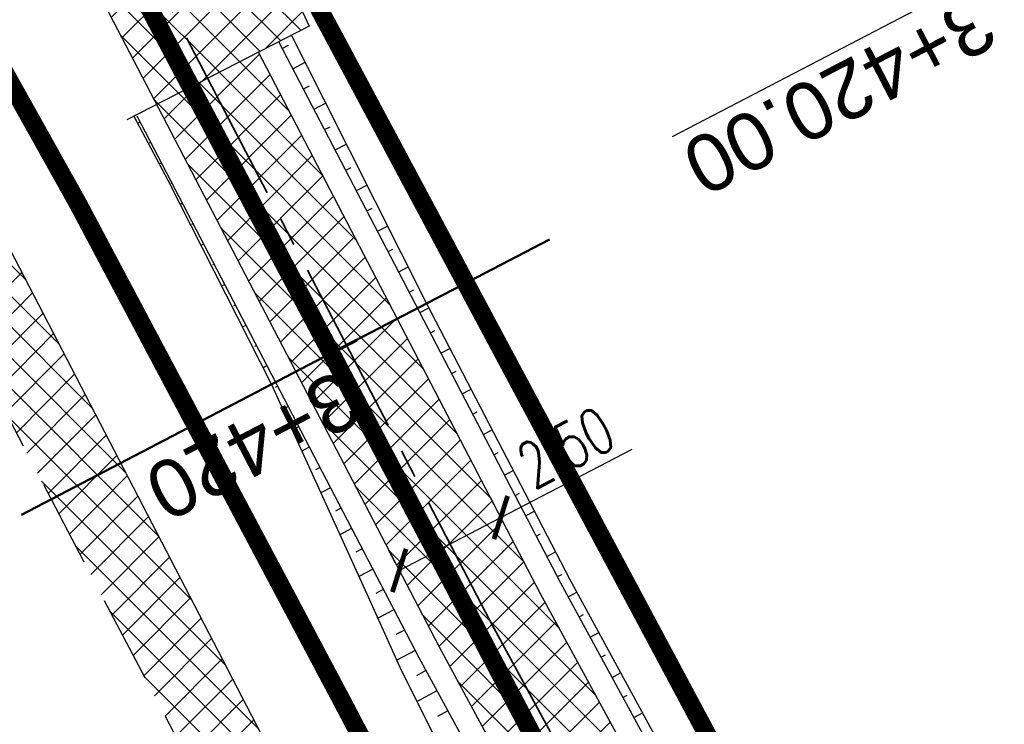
# Model space of a CAD drawing. Header units: metres. Extents: x 7529682 to 7533711, y 5721195 to 5727842.
# Tile 78 of 232: x 7531303 to 7531324, y 5724770 to 5724785. Entities that reach past the tile are written whole.
import ezdxf

# ---------------------------------------------------------------- set-up
doc = ezdxf.new("R2010")
doc.units = ezdxf.units.M
doc.header["$PDMODE"] = 1
doc.header["$PDSIZE"] = 0.3
for name, pattern in [('817-dzialki-09-05-04$0$HIDDEN', [0.375, 0.25, -0.125]), ('ACAD_ISO05W100', [33, 24, -3, 0, -3, 0, -3]), ('CENTER2', [28.575000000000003, 19.05, -3.175, 3.175, -3.175]), ('HIDDEN', [9.524999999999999, 6.35, -3.175])]:
    doc.linetypes.add(name, pattern=pattern)
for name, color, linetype in [('C-DROGI-SYTUACJA', 7, 'Continuous'), ('C-DROGI-SYTUACJA-ETYKIETY', 7, 'Continuous'), ('D-hatch-pobocza', 131, 'Continuous'), ('D-hatch-zjazdy-BA', 244, 'Continuous'), ('D-pobocza', 60, 'Continuous'), ('D-rowy', 160, 'Continuous'), ('D-skarpa', 2, 'Continuous'), ('D-skarpa-kreskowanie', 2, 'Continuous'), ('D-wymiary', 1, 'Continuous')]:
    doc.layers.add(name, color=color, linetype=linetype)
for name, color, linetype, lineweight, true_color in [('D-hatch-ciag-pieszo-rowerowy', 7, 'Continuous', 13, 0xff9f80), ('D-LR-etap-III', 7, '817-dzialki-09-05-04$0$HIDDEN', 50, 0x00008f), ('D-przekroje-pop', 7, 'Continuous', 50, 0x000099)]:
    doc.layers.add(name, color=color, linetype=linetype, lineweight=lineweight, true_color=true_color)
for name, color, linetype, lineweight in [('D-krawędzie', 3, 'Continuous', 30), ('D-obrzeża', 2, 'Continuous', 30), ('D-pas-drogowy', 7, 'ACAD_ISO05W100', 50), ('D-zjazdy', 202, 'Continuous', 30)]:
    doc.layers.add(name, color=color, linetype=linetype, lineweight=lineweight)
doc.layers.add('poprzeczki', color=7, linetype='Continuous', true_color=0x0000c7)
doc.styles.add('DIMTEXT', font='simplex.shx', dxfattribs={"width": 0.7})
doc.styles.get("Standard").update_dxf_attribs({"font": 'arial.ttf'})
doc.dimstyles.new('500', dxfattribs={"dimtxt": 1, "dimasz": 0.6999999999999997, "dimexe": 0.2, "dimexo": 0.5, "dimgap": 0.2, "dimtad": 1, "dimrnd": 0.005, "dimzin": 0, "dimdsep": 46, "dimtxsty": 'DIMTEXT', "dimblk": 'ARCHTICK', "dimcen": 0, "dimclrd": 256, "dimclre": 256, "dimclrt": 2, "dimadec": 5, "dimazin": 0, "dimtfac": 1, "dimtofl": 0, "dimtmove": 0, "dimatfit": 3, "dimfxl": 1, "dimtolj": 1, "dimtzin": 0, "dimlwd": -1, "dimlwe": -1, "dimarcsym": 0})
pattern_1 = [(45, (0.8853450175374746, 0.4649341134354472), (-0.3367596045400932, 0.3367596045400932), []), (135, (0.8853450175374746, 0.4649341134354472), (-0.3367596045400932, -0.3367596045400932), [])]

# ---------------------------------------------------------------- blocks, each defined once
blk = doc.blocks.new('_ArchTick')
at = {"color": 0, "linetype": 'ByBlock', "const_width": 0.15}
blk.add_lwpolyline([(-0.5, -0.5), (0.5, 0.5)], dxfattribs=at)
blk = doc.blocks.new('*D96')
at = {"layer": 'D-wymiary', "linetype": 'ByBlock', "transparency": 16777216}
for p, q in [((7531313.399107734, 5724774.279235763), (7531316.266559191, 5724775.773279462)), ((7531313.168070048, 5724774.722656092), (7531313.30669266, 5724774.456603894)), ((7531311.182006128, 5724773.124047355), (7531313.399107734, 5724774.279235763)), ((7531310.950968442, 5724773.567467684), (7531311.089591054, 5724773.301415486))]:
    blk.add_line(p, q, dxfattribs=at)
at = {"layer": 'Defpoints', "color": 0, "linetype": 'ByBlock', "transparency": 16777216}
for p in [(7531313.399107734, 5724774.279235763), (7531313.399107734, 5724774.279235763), (7531311.182006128, 5724773.124047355)]:
    blk.add_point(p, dxfattribs=at)
at = {"layer": 'D-wymiary', "linetype": 'ByBlock', "transparency": 16777216, "xscale": 0.6999999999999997, "yscale": 0.6999999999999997, "zscale": 0.6999999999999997}
for p, rotation in [((7531313.399107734, 5724774.279235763), 27.52110869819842), ((7531311.182006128, 5724773.124047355), 207.5211086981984)]:
    blk.add_blockref('_ArchTick', p, dxfattribs=dict(at, rotation=rotation))
at = {"layer": 'D-wymiary', "color": 2, "linetype": 'ByBlock', "transparency": 16777216, "insert": (7531314.819774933, 5724775.808772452), "char_height": 1, "attachment_point": 5, "rotation": 27.521108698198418, "style": 'DIMTEXT'}
blk.add_mtext('\\A1;2.50', dxfattribs=at)
blk = doc.blocks.new('AeccTickLine')
at = {"color": 0, "linetype": 'ByBlock', "lineweight": -2}
blk.add_line((0, 1), (-3.673819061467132e-16, -1), dxfattribs=at)

msp = doc.modelspace()

# ---------------------------------------------------------------- hatches: boundary and pattern name
at = {"layer": 'D-hatch-ciag-pieszo-rowerowy'}
h = msp.add_hatch(dxfattribs=at)
h.set_pattern_fill('ANSI37', color=256, scale=0.15, style=0)
h.set_pattern_definition(pattern_1)
h.paths.add_polyline_path([(7531367.377036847, 5724666.22135762), (7531369.43540033, 5724667.677868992), (7531364.840925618, 5724676.397640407), (7531345.224062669, 5724715.750217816), (7531314.267532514, 5724772.612506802), (7531308.110039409, 5724784.431605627), (7531305.884994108, 5724783.291926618), (7531312.052212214, 5724771.453899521), (7531343.011382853, 5724714.585280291), (7531362.628782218, 5724675.232985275)])
at = {"layer": 'D-hatch-pobocza'}
h = msp.add_hatch(dxfattribs=at)
h.set_pattern_fill('ANSI37', color=256, scale=0.15, style=0)
h.set_pattern_definition([(45, (0, 0), (-0.3367596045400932, 0.3367596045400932), []), (135, (0, 0), (-0.3367596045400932, -0.3367596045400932), [])])
h.paths.add_polyline_path([(7531327.019999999, 5724733.24), (7531314.57, 5724757.21), (7531302.376963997, 5724780.71917558), (7531302.440936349, 5724776.853417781), (7531306.739858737, 5724768.664832), (7531335.094443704, 5724714.652299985), (7531357.3191504, 5724672.438740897), (7531360.382455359, 5724666.624949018), (7531361.969999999, 5724665.57), (7531363.099643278, 5724665.411740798), (7531353.58, 5724682.67), (7531345.94, 5724697.46), (7531339.269999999, 5724710)])
at = {"layer": 'D-hatch-zjazdy-BA'}
h = msp.add_hatch(dxfattribs=at)
h.set_pattern_fill('ANSI37', color=256, scale=0.15, style=0)
h.set_pattern_definition(pattern_1)
h.paths.add_polyline_path([(7531305.884352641, 5724783.291598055), (7531309.21761864, 5724784.998913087), (7531307.992141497, 5724787.634545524), (7531303.703463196, 5724787.477282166)])

# ---------------------------------------------------------------- linework, layer by layer
at = {"layer": 'C-DROGI-SYTUACJA', "color": 10, "linetype": 'CENTER2', "lineweight": 35, "ltscale": 0.2}
msp.add_lwpolyline([(7531154.313313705, 5725078.4002911, -0.06893621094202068), (7531156.868938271, 5725074.829562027), (7531166.993104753, 5725055.549823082, -0.06873154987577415), (7531168.47910387, 5725051.431584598), (7531169.100428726, 5725048.502816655, 0.0687825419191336), (7531171.889509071, 5725040.775727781), (7531203.620916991, 5724980.378493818), (7531234.800499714, 5724921.534907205), (7531259.930515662, 5724874.055069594), (7531293.333031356, 5724810.085976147), (7531313.159872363, 5724772.033203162), (7531341.528881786, 5724719.923105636, -0.009023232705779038), (7531346.533284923, 5724710.322073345), (7531363.734853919, 5724675.815312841), (7531380.064961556, 5724644.822693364), (7531398.584264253, 5724609.362510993), (7531424.896642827, 5724559.228182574), (7531446.141834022, 5724518.960513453), (7531474.815809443, 5724464.451899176), (7531498.201389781, 5724419.897359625)], format="xyb", dxfattribs=at)
at = {"layer": 'D-krawędzie', "linetype": 'HIDDEN', "ltscale": 0.3, "flags": 128}
msp.add_lwpolyline([(7530572.009999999, 5726166.06), (7530620.380949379, 5726072.761487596), (7530641.555222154, 5726032.007915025), (7530660.960861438, 5725995.070069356), (7530689.128213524, 5725941.540167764), (7530707.335918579, 5725907.031820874), (7530725.255781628, 5725873.092686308), (7530743.969545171, 5725837.653904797), (7530770.526708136, 5725787.119408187), (7530787.864146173, 5725754.266918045), (7530809.897571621, 5725712.541613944), (7530824.739035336, 5725684.389287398), (7530840.856259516, 5725653.693092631), (7530860.675070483, 5725616.154465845), (7530865.283000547, 5725607.394015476), (7530878.050274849, 5725583.079962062), (7530918.171722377, 5725507.178125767), (7530950.162943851, 5725446.305402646), (7530993.419108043, 5725364.264712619), (7531022.766433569, 5725308.719304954), (7531053.80955549, 5725249.872416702), (7531081.165622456, 5725197.874670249), (7531103.902359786, 5725154.540603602), (7531128.123220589, 5725108.448161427), (7531149.3, 5725068.249999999), (7531167.380094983, 5725033.766927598), (7531197.164745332, 5724976.987689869), (7531228.151004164, 5724918.034426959), (7531253.152837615, 5724870.491119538), (7531286.7961686, 5724806.653565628), (7531306.739858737, 5724768.664832), (7531335.094443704, 5724714.652299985), (7531357.3191504, 5724672.438740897), (7531373.644908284, 5724641.454376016), (7531392.161870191, 5724605.998675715), (7531418.480331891, 5724555.852756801), (7531439.726902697, 5724515.582472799), (7531468.399107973, 5724461.077223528), (7531491.782023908, 5724416.527754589), (7531531.990296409, 5724339.832565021), (7531557.226635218, 5724291.658956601), (7531569.851546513, 5724267.577443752), (7531591.375556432, 5724226.547822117), (7531610.003879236, 5724191.103071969), (7531616.882991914, 5724177.998849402), (7531629.984986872, 5724153.025496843), (7531641.006768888, 5724132.021778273), (7531664.906257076, 5724087.616922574), (7531677.64401952, 5724064.785715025), (7531683.112433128, 5724054.988140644), (7531686.752875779, 5724048.180044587), (7531695.447538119, 5724031.696667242), (7531703.748818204, 5724015.917210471), (7531709.214143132, 5724005.513965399), (7531719.388607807, 5723986.14687362), (7531726.295217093, 5723973.000144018), (7531732.740794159, 5723960.735633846), (7531735.13, 5723956.19)], dxfattribs=at)
at = {"layer": 'D-LR-etap-III', "ltscale": 10, "flags": 128}
msp.add_lwpolyline([(7531750.474471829, 5723895.103125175, 0.4, 0.4, 0), (7531750.505, 5723895.13, 0.4, 0.4, 0), (7531682.71, 5724022.92, 0.4, 0.4, 0), (7531619.177023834, 5724147.203692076, 0.4, 0.4, 0), (7531592.308960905, 5724198.48863389, 0.4, 0.4, 0), (7531553.263875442, 5724272.918564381, 0.4, 0.4, 0), (7531504.019999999, 5724366.79, 0.4, 0.4, 0), (7531482.09, 5724407.62, 0.4, 0.4, 0), (7531412.350402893, 5724541.182759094, 0.4, 0.4, 0), (7531388.463669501, 5724586.929768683, 0.4, 0.4, 0), (7531345.12, 5724669.94, 0.4, 0.4, 0), (7531127.66, 5725081.67, 0.4, 0.4, 0), (7531059.253139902, 5725211.040795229, 0.4, 0.4, 0), (7531008.007244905, 5725307.953830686, 0.4, 0.4, 0), (7530964.181635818, 5725390.835555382, 0.4, 0.4, 0), (7530914.557354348, 5725484.683561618, 0.4, 0.4, 0), (7530865.243241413, 5725577.493975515, 0.4, 0.4, 0), (7530840.085257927, 5725624.058651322, 0.4, 0.4, 0), (7530802.559525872, 5725694.924584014, 0.4, 0.4, 0), (7530755.54, 5725787.51, 0.4, 0.4, 0), (7530708.717810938, 5725876.303221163, 0.4, 0.4, 0), (7530695.12, 5725902.09, 0.4, 0.4, 0), (7530642.91397006, 5726001.07839487, 0.4, 0.4, 0), (7530634.934723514, 5726016.146615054, 0.4, 0.4, 0), (7530610.820000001, 5726061.929999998, 0.4, 0.4, 0), (7530610.820000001, 5726061.929999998, 0.4, 0.4, 0), (7530607.21, 5726063.51, 0.4, 0.4, 0), (7530597.42, 5726080.68, 0.4, 0.4, 0), (7530591.16, 5726088.44, 0.4, 0.4, 0), (7530581.28, 5726107.21, 0.4, 0.4, 0), (7530571.29, 5726130.56, 0.4, 0.4, 0), (7530549.554994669, 5726171.527317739, 0.4, 0.4, 0), (7530531.014309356, 5726206.473807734, 0.4, 0.4, 0), (7530516.461208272, 5726236.016618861, 0.4, 0.4, 0), (7530500.798929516, 5726266.141265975, 0.4, 0.4, 0), (7530491.349999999, 5726283.94, 0.4, 0.4, 0), (7530482.4, 5726303.41, 0.4, 0.4, 0), (7530482.4, 5726303.41, 0.4, 0.4, 0), (7530450.41, 5726357.28, 0.4, 0.4, 0), (7530397.759396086, 5726458.499907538, 0.4, 0.4, 0), (7530334.707815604, 5726583.664702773, 0.4, 0.4, 0), (7530303.939274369, 5726645.167943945, 0.4, 0.4, 0), (7530300.509779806, 5726651.777515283, 0.4, 0.4, 0), (7530289.213532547, 5726671.966724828, 0.4, 0.4, 0), (7530281.54, 5726685.57, 0.4, 0.4, 0), (7530261.37085633, 5726724.163374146, 0.4, 0.4, 0), (7530254.03, 5726738.21, 0.4, 0.4, 0), (7530197.219999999, 5726845.06, 0.4, 0.4, 0), (7530194.71, 5726849.15, 0.4, 0.4, 0), (7530195.92, 5726850.75, 0.4, 0.4, 0), (7530170.546669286, 5726892.961489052, 0.4, 0.4, 0), (7530143.174718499, 5726945.065838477, 0.4, 0.4, 0), (7530105.059999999, 5727018.32, 0.4, 0.4, 0), (7530100.059999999, 5727027.16, 0.4, 0.4, 0), (7530062.318670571, 5727099.625398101, 0.4, 0.4, 0), (7530015.378537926, 5727189.420463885, 0.4, 0.4, 0), (7529983.207960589, 5727250.206596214, 0.4, 0.4, 0), (7529953.284293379, 5727306.74720398, 0.4, 0.4, 0), (7529900.67053443, 5727406.15903814, 0.4, 0.4, 0), (7529890.630239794, 5727425.131178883, 0.4, 0.4, 0), (7529875.155383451, 5727454.426350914, 0.4, 0.4, 0), (7529857.560096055, 5727487.787346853, 0.4, 0.4, 0), (7529835.194401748, 5727530.19312405, 0.4, 0.4, 0), (7529811.740544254, 5727574.662079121, 0.4, 0.4, 0), (7529792.101859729, 5727611.922638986, 0.4, 0.4, 0), (7529768.066117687, 5727657.469613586, 0.4, 0.4, 0), (7529755.210566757, 5727682.131373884, 0.4, 0.4, 0), (7529753.309999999, 5727681.13, 0.4, 0.4, 0), (7529739.21, 5727707.77, 0.4, 0.4, 0), (7529735.394745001, 5727711.251990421, 0.4, 0.4, 0), (7529725.42, 5727730.2, 0.4, 0.4, 0), (7529723.55, 5727729.88, 0.4, 0.4, 0), (7529695.566668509, 5727782.932080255, 0.4, 0.4, 0), (7529717.67971874, 5727794.024357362, 0.4, 0.4, 0), (7529736.274870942, 5727758.647400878, 0.4, 0.4, 0), (7529736.274870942, 5727758.647400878, 0.4, 0.4, 0), (7529744.511003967, 5727750.406106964, 0.4, 0.4, 0), (7529744.511003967, 5727750.406106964, 0.4, 0.4, 0), (7529750.282568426, 5727738.549848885, 0.4, 0.4, 0), (7529777.108510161, 5727687.569424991, 0.4, 0.4, 0), (7529796.51537536, 5727651.329932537, 0.4, 0.4, 0), (7529814.937945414, 5727616.793170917, 0.4, 0.4, 0), (7529839.006722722, 5727572.303976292, 0.4, 0.4, 0), (7529860.617626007, 5727532.509108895, 0.4, 0.4, 0), (7529882.348967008, 5727491.504261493, 0.4, 0.4, 0), (7529904.865139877, 5727449.096370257, 0.4, 0.4, 0), (7529920.747384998, 5727418.884773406, 0.4, 0.4, 0), (7529946.676504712, 5727368.547487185, 0.4, 0.4, 0), (7529972.024701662, 5727320.573310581, 0.4, 0.4, 0), (7529987.740014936, 5727290.153392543, 0.4, 0.4, 0), (7529996.497385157, 5727273.661630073, 0.4, 0.4, 0), (7530017.541471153, 5727234.202689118, 0.4, 0.4, 0), (7530033.053657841, 5727204.864166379, 0.4, 0.4, 0), (7530051.622983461, 5727170.222745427, 0.4, 0.4, 0), (7530069.276612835, 5727137.015751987, 0.4, 0.4, 0), (7530089.385386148, 5727097.533639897, 0.4, 0.4, 0), (7530109.712512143, 5727060.746615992, 0.4, 0.4, 0), (7530136.769722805, 5727011.640131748, 0.4, 0.4, 0), (7530162.446686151, 5726962.743777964, 0.4, 0.4, 0), (7530187.674104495, 5726916.992101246, 0.4, 0.4, 0), (7530207.820739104, 5726879.335323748, 0.4, 0.4, 0), (7530230.625609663, 5726834.518686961, 0.4, 0.4, 0), (7530262.288093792, 5726776.61832811, 0.4, 0.4, 0), (7530277.509672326, 5726760.213143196, 0.4, 0.4, 0), (7530286.036865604, 5726744.106684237, 0.4, 0.4, 0), (7530288.097472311, 5726735.884066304, 0.4, 0.4, 0), (7530290.393870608, 5726725.046963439, 0.4, 0.4, 0), (7530296.17664807, 5726713.582980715, 0.4, 0.4, 0), (7530302.726195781, 5726701.18226779, 0.4, 0.4, 0), (7530325.685047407, 5726657.466383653, 0.4, 0.4, 0), (7530343.243978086, 5726623.648592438, 0.4, 0.4, 0), (7530360.229820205, 5726591.746871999, 0.4, 0.4, 0), (7530383.20855044, 5726548.059469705, 0.4, 0.4, 0), (7530406.017875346, 5726503.605514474, 0.4, 0.4, 0), (7530427.464919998, 5726462.620289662, 0.4, 0.4, 0), (7530447.9278544, 5726424.388014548, 0.4, 0.4, 0), (7530471.126878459, 5726379.920667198, 0.4, 0.4, 0), (7530490.501003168, 5726343.033350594, 0.4, 0.4, 0), (7530509.499458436, 5726306.733076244, 0.4, 0.4, 0), (7530529.890269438, 5726267.244072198, 0.4, 0.4, 0), (7530543.852446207, 5726238.990319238, 0.4, 0.4, 0), (7530554.808897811, 5726218.943990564, 0.4, 0.4, 0), (7530559.027108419, 5726212.223286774, 0.4, 0.4, 0), (7530563.060988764, 5726206.409670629, 0.4, 0.4, 0), (7530566.93354971, 5726200.463543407, 0.4, 0.4, 0), (7530569.771022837, 5726194.901501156, 0.4, 0.4, 0), (7530571.47319415, 5726191.282350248, 0.4, 0.4, 0), (7530572.839142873, 5726188.024533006, 0.4, 0.4, 0), (7530575.295071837, 5726182.034664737, 0.4, 0.4, 0), (7530579.736851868, 5726173.306070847, 0.4, 0.4, 0), (7530583.3, 5726167.41, 0.4, 0.4, 0), (7530593.4, 5726163.33, 0.4, 0.4, 0), (7530598.618375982, 5726155.264489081, 0.4, 0.4, 0), (7530608.258304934, 5726140.497132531, 0.4, 0.4, 0), (7530603.269999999, 5726136.83, 0.4, 0.4, 0), (7530606.53, 5726131.84, 0.4, 0.4, 0), (7530604.239057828, 5726124.21679044, 0.4, 0.4, 0), (7530605.847136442, 5726121.630127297, 0.4, 0.4, 0), (7530608.971611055, 5726116.164124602, 0.4, 0.4, 0), (7530618.114293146, 5726097.791111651, 0.4, 0.4, 0), (7530651.213125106, 5726034.959524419, 0.4, 0.4, 0), (7530670.243741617, 5725998.61095082, 0.4, 0.4, 0), (7530698.075474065, 5725945.952624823, 0.4, 0.4, 0), (7530716.505955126, 5725911.3051464, 0.4, 0.4, 0), (7530735.223454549, 5725875.667401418, 0.4, 0.4, 0), (7530752.504235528, 5725842.154920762, 0.4, 0.4, 0), (7530778.310652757, 5725793.501254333, 0.4, 0.4, 0), (7530797.499961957, 5725756.381811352, 0.4, 0.4, 0), (7530812.518974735, 5725728.28874362, 0.4, 0.4, 0), (7530820.039295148, 5725713.160404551, 0.4, 0.4, 0), (7530822.422446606, 5725710.193574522, 0.4, 0.4, 0), (7530833.154893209, 5725688.800634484, 0.4, 0.4, 0), (7530849.629354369, 5725656.158601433, 0.4, 0.4, 0), (7530867.98290276, 5725621.963939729, 0.4, 0.4, 0), (7530872.629809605, 5725612.88760475, 0.4, 0.4, 0), (7530880.354488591, 5725597.594500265, 0.4, 0.4, 0), (7530883.839446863, 5725593.389159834, 0.4, 0.4, 0), (7530891.782113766, 5725587.763349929, 0.4, 0.4, 0), (7530895.038670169, 5725584.280746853, 0.4, 0.4, 0), (7530897.033644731, 5725580.941110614, 0.4, 0.4, 0), (7530900.951646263, 5725579.945856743, 0.4, 0.4, 0), (7530904.80970798, 5725571.977328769, 0.4, 0.4, 0), (7530903.682362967, 5725568.566434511, 0.4, 0.4, 0), (7530908.900614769, 5725558.844845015, 0.4, 0.4, 0), (7530910.252030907, 5725545.671606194, 0.4, 0.4, 0), (7530912.872986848, 5725538.645543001, 0.4, 0.4, 0), (7530945.278171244, 5725478.464284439, 0.4, 0.4, 0), (7530959.692318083, 5725450.24628822, 0.4, 0.4, 0), (7531002.82670893, 5725368.192370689, 0.4, 0.4, 0), (7531044.703532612, 5725290.314293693, 0.4, 0.4, 0), (7531064.098839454, 5725253.212562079, 0.4, 0.4, 0), (7531083.010253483, 5725216.677517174, 0.4, 0.4, 0), (7531113.013137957, 5725158.465613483, 0.4, 0.4, 0), (7531137.364304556, 5725113.07076138, 0.4, 0.4, 0), (7531150.830830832, 5725086.711759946, 0.4, 0.4, 0), (7531159.745663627, 5725076.640848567, 0.4, 0.4, 0), (7531166.309999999, 5725074.58, 0.4, 0.4, 0), (7531172.29, 5725062.58, 0.4, 0.4, 0), (7531170.589828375, 5725055.605912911, 0.4, 0.4, 0), (7531173.732823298, 5725044.080706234, 0.4, 0.4, 0), (7531215.342008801, 5724964.859648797, 0.4, 0.4, 0), (7531238.054496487, 5724921.684649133, 0.4, 0.4, 0), (7531262.389821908, 5724875.282876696, 0.4, 0.4, 0), (7531295.587160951, 5724811.265731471, 0.4, 0.4, 0), (7531348.487908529, 5724712.362812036, 0.4, 0.4, 0), (7531363.740817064, 5724682.68394264, 0.4, 0.4, 0), (7531366.986905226, 5724675.865317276, 0.4, 0.4, 0), (7531382.541261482, 5724646.110625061, 0.4, 0.4, 0), (7531401.299165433, 5724610.874551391, 0.4, 0.4, 0), (7531428.964837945, 5724558.862274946, 0.4, 0.4, 0), (7531449.111202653, 5724520.397801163, 0.4, 0.4, 0), (7531477.292992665, 5724465.831467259, 0.4, 0.4, 0), (7531500.996290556, 5724421.112506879, 0.4, 0.4, 0), (7531512.121834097, 5724400.549045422, 0.4, 0.4, 0), (7531513.78163794, 5724396.757451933, 0.4, 0.4, 0), (7531526.32, 5724379.39, 0.4, 0.4, 0), (7531566.783642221, 5724302.73628205, 0.4, 0.4, 0), (7531578.579156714, 5724282.774819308, 0.4, 0.4, 0), (7531584.232619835, 5724273.111246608, 0.4, 0.4, 0), (7531590.109283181, 5724263.508189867, 0.4, 0.4, 0), (7531593.027899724, 5724258.771479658, 0.4, 0.4, 0), (7531595.711841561, 5724254.226824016, 0.4, 0.4, 0), (7531601.659976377, 5724243.898197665, 0.4, 0.4, 0), (7531606.097733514, 5724235.986407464, 0.4, 0.4, 0), (7531609.382207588, 5724230.799061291, 0.4, 0.4, 0), (7531611.580260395, 5724227.671180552, 0.4, 0.4, 0), (7531612.707802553, 5724225.86410867, 0.4, 0.4, 0), (7531618.665224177, 5724214.480919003, 0.4, 0.4, 0), (7531619.885522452, 5724212.333950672, 0.4, 0.4, 0), (7531620.931818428, 5724210.787064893, 0.4, 0.4, 0), (7531623.518605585, 5724207.111542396, 0.4, 0.4, 0), (7531626.143926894, 5724203.61306897, 0.4, 0.4, 0), (7531632.022984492, 5724196.485954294, 0.4, 0.4, 0), (7531653.949089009, 5724152.617641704, 0.4, 0.4, 0), (7531656.750690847, 5724143.103797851, 0.4, 0.4, 0), (7531659.61440691, 5724133.254504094, 0.4, 0.4, 0), (7531661.627147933, 5724128.646047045, 0.4, 0.4, 0.01093811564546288), (7531674.314987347, 5724101.43546424, 0.4, 0.4, 0), (7531685.137626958, 5724081.408252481, 0.4, 0.4, 0), (7531692.159945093, 5724066.277333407, 0.4, 0.4, 0), (7531699.662164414, 5724051.388120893, 0.4, 0.4, 0), (7531704.480624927, 5724040.808561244, 0.4, 0.4, 0), (7531704.480624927, 5724040.808561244, 0.4, 0.4, 0), (7531704.401251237, 5724037.368913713, 0.4, 0.4, 0), (7531720.383609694, 5724003.441317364, 0.4, 0.4, 0), (7531728.79890528, 5723986.206298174, 0.4, 0.4, 0), (7531733.237926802, 5723977.192631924, 0.4, 0.4, 0), (7531736.750027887, 5723969.505210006, 0.4, 0.4, 0), (7531737.336143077, 5723968.518916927, 0.4, 0.4, 0), (7531738.285051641, 5723967.699360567, 0.4, 0.4, 0), (7531742.180915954, 5723962.346428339, 0.4, 0.4, 0), (7531744.286141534, 5723958.615526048, 0.4, 0.4, 0), (7531755.393260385, 5723944.192617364, 0.4, 0.4, 0), (7531758.69, 5723936.76, 0.4, 0.4, 0), (7531780.08, 5723929.25, 0.4, 0.4, 0), (7531792.611989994, 5723906.337708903, 0.4, 0.4, 0), (7531792.611989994, 5723906.337708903, 0.4, 0.4, 0), (7531756.962094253, 5723883.055323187, 0.4, 0.4, 0), (7531750.46, 5723895.130000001, 0.4, 0.4, 0), (7531750.46, 5723895.130000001, 0, 0, 0)], format="xyseb", dxfattribs=at)
at = {"layer": 'D-obrzeża'}
for points in [[(7531162.547399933, 5725061.317843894), (7531165.881540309, 5725054.958839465, -0.06857369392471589), (7531167.270284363, 5725051.106338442), (7531167.914945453, 5725048.067569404, 0.06878949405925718), (7531170.704411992, 5725040.339745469), (7531202.515371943, 5724979.795162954), (7531233.695975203, 5724920.949650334), (7531258.824090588, 5724873.473403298), (7531292.224994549, 5724809.507396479), (7531312.052212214, 5724771.453899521), (7531340.423454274, 5724719.339022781, -0.009020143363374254), (7531345.426151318, 5724709.741280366), (7531362.628782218, 5724675.232985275), (7531378.958019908, 5724644.242016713), (7531397.476854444, 5724608.78273076), (7531423.790449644, 5724558.646084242), (7531445.035916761, 5724518.377892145), (7531473.709538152, 5724463.869950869), (7531497.094585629, 5724419.316425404), (7531505.905040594, 5724402.510940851, -0.03317121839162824), (7531508.586352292, 5724396.450655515), (7531511.248060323, 5724389.164100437)], [(7531369.43540033, 5724667.677868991), (7531364.840925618, 5724676.397640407), (7531347.640418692, 5724710.902865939, 0.009026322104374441), (7531342.634309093, 5724720.507188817), (7531314.267532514, 5724772.612506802), (7531308.109506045, 5724784.431332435)]]:
    msp.add_lwpolyline(points, format="xyb", dxfattribs=at)
at = {"layer": 'D-pas-drogowy', "ltscale": 0.2, "flags": 128}
msp.add_lwpolyline([(7531633.018560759, 5724182.834272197, 0.4, 0.4, 0), (7531617.558899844, 5724211.608162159, 0.4, 0.4, 0), (7531566.783642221, 5724302.73628205, 0.4, 0.4, 0), (7531538.419082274, 5724356.469679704, 0.4, 0.4, 0), (7531526.32, 5724379.39, 0.4, 0.4, 0), (7531516.102085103, 5724393.607319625, 0.4, 0.4, 0.001485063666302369), (7531513.78037409, 5724396.837773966, 0.4, 0.4, 0), (7531501.87, 5724413.41, 0.4, 0.4, 0), (7531474.926107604, 5724464.507896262, 0.4, 0.4, 0), (7531446.200436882, 5724518.992313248, 0.4, 0.4, 0), (7531424.962185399, 5724559.262257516, 0.4, 0.4, 0), (7531398.444460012, 5724609.565801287, 0.4, 0.4, 0), (7531379.647455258, 5724645.216004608, 0.4, 0.4, 0), (7531365.23, 5724672.56, 0.4, 0.4, 0), (7531341.305752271, 5724717.915356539, 0.4, 0.4, 0), (7531312.899996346, 5724771.788898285, 0.4, 0.4, 0), (7531292.590923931, 5724810.306502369, 0.4, 0.4, 0), (7531259.391619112, 5724873.271351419, 0.4, 0.4, 0), (7531233.740401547, 5724921.922582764, 0.4, 0.4, 0), (7531203.072738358, 5724980.092044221, 0.4, 0.4, 0), (7531173.471398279, 5725036.225177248, 0.4, 0.4, 0), (7531168.269999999, 5725046.09, 0.4, 0.4, 0), (7531172.29, 5725062.58, 0.4, 0.4, 0), (7531166.309999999, 5725074.58, 0.4, 0.4, 0), (7531150.32, 5725079.6, 0.4, 0.4, 0), (7531141.5, 5725096.43, 0.4, 0.4, 0), (7531109.311735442, 5725157.814415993, 0.4, 0.4, 0), (7531086.641300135, 5725201.047918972, 0.4, 0.4, 0), (7531059.198258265, 5725253.383662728, 0.4, 0.4, 0), (7531028.206828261, 5725312.48946212, 0.4, 0.4, 0), (7530999.104694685, 5725367.990143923, 0.4, 0.4, 0), (7530956.247527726, 5725449.724815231, 0.4, 0.4, 0), (7530924.397774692, 5725510.463768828, 0.4, 0.4, 0), (7530897.509999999, 5725561.74, 0.4, 0.4, 0), (7530894.46, 5725566.14, 0.4, 0.4, 0), (7530892.16, 5725570.49, 0.4, 0.4, 0), (7530869.362688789, 5725613.307018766, 0.4, 0.4, 0), (7530861.693971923, 5725627.704613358, 0.4, 0.4, 0), (7530852.74, 5725644.52, 0.4, 0.4, 0), (7530831.509999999, 5725684.2, 0.4, 0.4, 0), (7530811.13, 5725722.52, 0.4, 0.4, 0), (7530792.3476413, 5725757.940652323, 0.4, 0.4, 0), (7530768.03, 5725803.8, 0.4, 0.4, 0), (7530748.768542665, 5725840.178507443, 0.4, 0.4, 0), (7530727.7, 5725879.97, 0.4, 0.4, 0), (7530712.0981582, 5725909.54523909, 0.4, 0.4, 0), (7530693.644105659, 5725944.645156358, 0.4, 0.4, 0), (7530665.702224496, 5725997.538976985, 0.4, 0.4, 0), (7530641.759999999, 5726042.88, 0.4, 0.4, 0), (7530616.5, 5726091.48, 0.4, 0.4, 0), (7530604.628439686, 5726114.319880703, 0.4, 0.4, -0.007762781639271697), (7530602.5, 5726118.43, 0.4, 0.4, 0), (7530603.992037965, 5726123.394821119, 0.4, 0.4, 0), (7530606.53, 5726131.84, 0.4, 0.4, 0), (7530603.269999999, 5726136.83, 0.4, 0.4, 0), (7530593.775620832, 5726151.368713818, 0.4, 0.4, 0), (7530590.202637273, 5726156.84001263, 0.4, 0.4, 0), (7530583.3, 5726167.41, 0.4, 0.4, 0), (7530580.578343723, 5726170.427567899, 0.4, 0.4, 0), (7530575.849999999, 5726175.67, 0.4, 0.4, 0), (7530569.009999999, 5726186.66, 0.4, 0.4, 0), (7530562.555322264, 5726199.189409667, 0.4, 0.4, 0), (7530555.67, 5726211.39, 0.4, 0.4, 0), (7530548.29, 5726224.23, 0.4, 0.4, 0), (7530540.58, 5726237.71, 0.4, 0.4, 0), (7530532.679999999, 5726252.65, 0.4, 0.4, 0), (7530524.059999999, 5726269.35, 0.4, 0.4, 0), (7530502.82, 5726309.91, 0.4, 0.4, 0), (7530488.83, 5726336.63, 0.4, 0.4, 0), (7530466.03, 5726380.16, 0.4, 0.4, 0), (7530438.469999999, 5726432.77, 0.4, 0.4, 0), (7530424.53, 5726459.09, 0.4, 0.4, 0), (7530401.63, 5726502.97, 0.4, 0.4, 0), (7530383.38, 5726538.06, 0.4, 0.4, 0), (7530353.969999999, 5726593.52, 0.4, 0.4, 0), (7530338.469999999, 5726622.74, 0.4, 0.4, 0), (7530322.009999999, 5726653.88, 0.4, 0.4, 0), (7530297.54, 5726700.33, 0.4, 0.4, 0), (7530287.38, 5726719.6, 0.4, 0.4, 0), (7530285.94993921, 5726722.315508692, 0.4, 0.4, 0), (7530280.259999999, 5726733.12, 0.4, 0.4, 0), (7530266.73, 5726758.74, 0.4, 0.4, 0), (7530260.42, 5726770.47, 0.4, 0.4, 0), (7530253.25, 5726783.82, 0.4, 0.4, 0), (7530244.95, 5726799.33, 0.4, 0.4, 0), (7530239.389999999, 5726808.49, 0.4, 0.4, 0), (7530238.29, 5726807.9, 0.4, 0.4, 0), (7530218.11, 5726850.67, 0.4, 0.4, 0), (7530175.906646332, 5726928.168028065, 0.4, 0.4, 0), (7530096.679999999, 5727076.15, 0.4, 0.4, 0), (7530094.679999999, 5727079.89, 0.4, 0.4, 0), (7530064.59693469, 5727135.522637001, 0.4, 0.4, 0), (7530046.730970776, 5727168.8921561, 0.4, 0.4, 0), (7530025.803045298, 5727208.461374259, 0.4, 0.4, 0), (7530012.846501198, 5727232.979315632, 0.4, 0.4, 0), (7529994.15, 5727268.45, 0.4, 0.4, 0), (7529981.670868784, 5727291.93018666, 0.4, 0.4, 0), (7529949.889999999, 5727351.73, 0.4, 0.4, 0), (7529924.75, 5727399.03, 0.4, 0.4, 0), (7529915.515824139, 5727417.099754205, 0.4, 0.4, 0), (7529885.83, 5727475.19, 0.4, 0.4, 0), (7529862.559999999, 5727519.97, 0.4, 0.4, 0), (7529852.984923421, 5727538.191086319, 0.4, 0.4, 0), (7529836.513084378, 5727569.51130111, 0.4, 0.4, 0), (7529815.36890814, 5727609.140983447, 0.4, 0.4, 0), (7529792.795203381, 5727651.247499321, 0.4, 0.4, 0), (7529774.199114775, 5727685.858348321, 0.4, 0.4, 0), (7529746.966026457, 5727736.059440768, 0.4, 0.4, 0), (7529733.92, 5727757.62, 0.4, 0.4, 0), (7529708.607472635, 5727806.388536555, 0.4, 0.4, 0), (7529688.491967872, 5727796.344621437, 0.4, 0.4, 0), (7529723.55, 5727729.88, 0.4, 0.4, 0), (7529725.42, 5727730.2, 0.4, 0.4, 0), (7529735.38, 5727711.28, 0.4, 0.4, 0), (7529739.21, 5727707.77, 0.4, 0.4, 0), (7529753.309999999, 5727681.13, 0.4, 0.4, 0), (7529755.178396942, 5727682.114424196, 0.4, 0.4, 0), (7529792.101859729, 5727611.922638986, 0.4, 0.4, 0), (7529811.740544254, 5727574.662079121, 0.4, 0.4, 0), (7529835.194401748, 5727530.19312405, 0.4, 0.4, 0), (7529857.560096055, 5727487.787346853, 0.4, 0.4, 0), (7529875.155383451, 5727454.426350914, 0.4, 0.4, 0), (7529890.630239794, 5727425.131178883, 0.4, 0.4, 0), (7529900.67053443, 5727406.15903814, 0.4, 0.4, 0), (7529953.284293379, 5727306.74720398, 0.4, 0.4, 0), (7529983.207960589, 5727250.206596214, 0.4, 0.4, 0), (7530015.378537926, 5727189.420463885, 0.4, 0.4, 0), (7530062.318670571, 5727099.625398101, 0.4, 0.4, 0), (7530100.059999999, 5727027.16, 0.4, 0.4, 0), (7530105.059999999, 5727018.32, 0.4, 0.4, 0), (7530143.174718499, 5726945.065838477, 0.4, 0.4, 0), (7530170.546669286, 5726892.961489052, 0.4, 0.4, 0), (7530195.92, 5726850.75, 0.4, 0.4, 0), (7530194.71, 5726849.15, 0.4, 0.4, 0), (7530197.219999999, 5726845.06, 0.4, 0.4, 0), (7530254.03, 5726738.21, 0.4, 0.4, 0), (7530261.37085633, 5726724.163374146, 0.4, 0.4, 0), (7530281.54, 5726685.57, 0.4, 0.4, 0), (7530289.213532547, 5726671.966724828, 0.4, 0.4, 0), (7530300.509779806, 5726651.777515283, 0.4, 0.4, 0), (7530303.939274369, 5726645.167943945, 0.4, 0.4, 0), (7530334.707815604, 5726583.664702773, 0.4, 0.4, 0), (7530397.759396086, 5726458.499907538, 0.4, 0.4, 0), (7530450.41, 5726357.28, 0.4, 0.4, 0), (7530482.4, 5726303.41, 0.4, 0.4, 0), (7530483.687990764, 5726301.003383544, 0.4, 0.4, 0), (7530491.349999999, 5726283.94, 0.4, 0.4, 0), (7530512.67, 5726243.78, 0.4, 0.4, 0), (7530529.429999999, 5726209.46, 0.4, 0.4, 0), (7530571.29, 5726130.56, 0.4, 0.4, 0), (7530581.28, 5726107.21, 0.4, 0.4, 0), (7530591.16, 5726088.44, 0.4, 0.4, 0), (7530597.42, 5726080.68, 0.4, 0.4, 0), (7530607.21, 5726063.51, 0.4, 0.4, 0), (7530610.820000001, 5726061.929999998, 0.4, 0.4, 0), (7530634.934723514, 5726016.146615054, 0.4, 0.4, 0), (7530642.91397006, 5726001.07839487, 0.4, 0.4, 0), (7530695.12, 5725902.09, 0.4, 0.4, 0), (7530708.717810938, 5725876.303221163, 0.4, 0.4, 0), (7530755.54, 5725787.51, 0.4, 0.4, 0), (7530802.559525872, 5725694.924584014, 0.4, 0.4, 0), (7530840.085257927, 5725624.058651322, 0.4, 0.4, 0), (7530865.243241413, 5725577.493975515, 0.4, 0.4, 0), (7530914.557354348, 5725484.683561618, 0.4, 0.4, 0), (7530964.181635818, 5725390.835555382, 0.4, 0.4, 0), (7531008.007244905, 5725307.953830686, 0.4, 0.4, 0), (7531059.253139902, 5725211.040795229, 0.4, 0.4, 0), (7531127.66, 5725081.67, 0.4, 0.4, 0), (7531345.12, 5724669.94, 0.4, 0.4, 0), (7531388.463669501, 5724586.929768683, 0.4, 0.4, 0), (7531412.350402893, 5724541.182759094, 0.4, 0.4, 0), (7531482.09, 5724407.62, 0.4, 0.4, 0), (7531504.019999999, 5724366.79, 0.4, 0.4, 0), (7531519.374444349, 5724337.520497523, 0.4, 0.4, 0), (7531563.748815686, 5724252.931583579, 0.4, 0.4, 0), (7531602.175111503, 5724179.681224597, 0.4, 0.4, 0), (7531619.177023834, 5724147.203692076, 0.4, 0.4, 0), (7531625.038493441, 5724135.63500206, 0.4, 0.4, 0), (7531656.796442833, 5724073.31633882, 0.4, 0.4, 0), (7531675.12, 5724037.36, 0.4, 0.4, 0), (7531682.71, 5724022.92, 0.4, 0.4, 0), (7531705.565196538, 5723979.810545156, 0.4, 0.4, 0), (7531736.605941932, 5723921.261514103, 0.4, 0.4, 0), (7531750.46, 5723895.130000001, 0.4, 0.4, 0), (7531740.769999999, 5723886.56, 0.4, 0.4, 0), (7531732.86, 5723885, 0.4, 0.4, 0), (7531722.179999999, 5723887.77, 0.4, 0.4, 0), (7531729.87, 5723862.17, 0.4, 0.4, 0), (7531742.92, 5723861.93, 0.4, 0.4, 0), (7531763.71, 5723859.52, 0.4, 0.4, 0), (7531768.42, 5723854.12, 0.4, 0.4, 0), (7531787.42, 5723817.97, 0.4, 0.4, 0), (7531795.57, 5723809.82, 0.4, 0.4, 0), (7531816.346897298, 5723819.850397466, 0.4, 0.4, 0), (7531816.346897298, 5723819.850397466, 0.4, 0.4, 0), (7531805.059999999, 5723843.23, 0.4, 0.4, 0), (7531803.61, 5723886.23, 0.4, 0.4, 0), (7531803.61, 5723886.23, 0.4, 0.4, 0), (7531780.08, 5723929.25, 0.4, 0.4, 0), (7531758.69, 5723936.76, 0.4, 0.4, 0), (7531749.3590272, 5723946.412126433, 0.4, 0.4, 0), (7531742.71, 5723953.29, 0.4, 0.4, 0), (7531735.177368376, 5723967.877529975, 0.4, 0.4, 0), (7531722.37, 5723992.68, 0.4, 0.4, 0), (7531705.041669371, 5724030.885563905, 0.4, 0.4, 0), (7531699.469999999, 5724043.17, 0.4, 0.4, 0), (7531692.69, 5724058.11, 0.4, 0.4, 0), (7531679.672010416, 5724084.016803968, 0.4, 0.4, 0), (7531674.55, 5724094.21, 0.4, 0.4, 0), (7531666.633166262, 5724114.002855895, 0.4, 0.4, 0), (7531649, 5724153.82, 0.4, 0.4, 0), (7531641.49, 5724149.34, 0.4, 0.4, 0), (7531626.04, 5724179.34, 0.4, 0.4, 0), (7531633.03, 5724182.84, 0, 0, 0)], format="xyseb", dxfattribs=at)
at = {"layer": 'D-pobocza'}
for points in [[(7531369.847073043, 5724667.969171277), (7531365.283277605, 5724676.630717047), (7531348.083277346, 5724711.135171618, 0.00902757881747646), (7531343.076474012, 5724720.740833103), (7531314.710596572, 5724772.844228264), (7531308.552634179, 5724784.662930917)], [(7531305.449640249, 5724783.043847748), (7531311.609148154, 5724771.222178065), (7531339.981283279, 5724719.10538961, -0.009018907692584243), (7531344.983297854, 5724709.508963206), (7531362.186353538, 5724675.000054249), (7531366.92651407, 5724666.003788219)]]:
    msp.add_lwpolyline(points, format="xyb", dxfattribs=at)
msp.add_lwpolyline([(7531363.099643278, 5724665.411740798), (7531353.58, 5724682.67), (7531345.94, 5724697.46), (7531339.269999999, 5724710), (7531327.019999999, 5724733.24), (7531314.57, 5724757.21), (7531302.376963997, 5724780.71917558)], dxfattribs=at)
at = {"layer": 'D-przekroje-pop'}
msp.add_lwpolyline([(7531314.465707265, 5724780.347718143), (7531310.031503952, 5724778.037341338), (7531302.936778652, 5724774.340738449)], dxfattribs=at)
at = {"layer": 'D-rowy', "linetype": 'HIDDEN', "ltscale": 0.1, "const_width": 0.4, "flags": 128}
msp.add_lwpolyline([(7531506.121399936, 5724397.133351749), (7531489.190578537, 5724429.34060068), (7531483.400111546, 5724440.512095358), (7531478.412312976, 5724450.146766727), (7531462.901323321, 5724479.304166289), (7531434.632959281, 5724532.161646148), (7531396.749002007, 5724604.644561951), (7531378.596106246, 5724640.173238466), (7531368.21, 5724659.05), (7531363.9, 5724666.92), (7531355.876537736, 5724682.661796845), (7531338.032693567, 5724716.834919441), (7531309.901853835, 5724770.33291588), (7531304.158114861, 5724781.147276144), (7531299.737467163, 5724789.052054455), (7531294.930113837, 5724798.468047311), (7531279.862466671, 5724827.641362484), (7531247.714582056, 5724888.416734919), (7531220.373424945, 5724940.87265548), (7531195.513546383, 5724987.526839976), (7531168.705641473, 5725038.836315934), (7531161.295913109, 5725053.454680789), (7531161.295913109, 5725053.454680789)], dxfattribs=at)
at = {"layer": 'D-skarpa', "linetype": 'Continuous'}
for points in [[(7531308.830974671, 5724784.800872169), (7531309.528542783, 5724783.413272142), (7531311.777562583, 5724778.947099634), (7531314.902509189, 5724772.941178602), (7531316.427602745, 5724770.134832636), (7531318.814479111, 5724765.741332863), (7531321.334318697, 5724761.420218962), (7531323.737921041, 5724757.0358249), (7531326.086386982, 5724752.621414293), (7531328.404542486, 5724748.190502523), (7531330.796603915, 5724743.799825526), (7531333.164660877, 5724739.396080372), (7531335.546060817, 5724734.999599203), (7531337.952341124, 5724730.616663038), (7531340.324313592, 5724726.215049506), (7531343.214817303, 5724720.840937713)], [(7531305.387024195, 5724783.03686401), (7531306.126251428, 5724781.640557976), (7531308.38996602, 5724777.182041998), (7531310.466167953, 5724772.625825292), (7531311.19867267, 5724771.011348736), (7531312.656867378, 5724768.082024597), (7531317.117529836, 5724759.124577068), (7531317.519569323, 5724758.402954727), (7531324.921237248, 5724746.294172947), (7531327.491524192, 5724742.000522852), (7531329.848787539, 5724737.590901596), (7531332.220521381, 5724733.189158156), (7531339.985989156, 5724719.083146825)]]:
    msp.add_lwpolyline(points, dxfattribs=at)
at = {"layer": 'D-skarpa-kreskowanie', "linetype": 'Continuous'}
for p, q in [((7531308.628402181, 5724784.517513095, 108.7990777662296), (7531308.7651058, 5724784.588740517, 108.6963081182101)), ((7531308.859439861, 5724784.074092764, 108.8000188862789), (7531309.126409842, 5724784.213193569, 108.5993189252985)), ((7531309.090477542, 5724783.630672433, 108.8009600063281), (7531309.220743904, 5724783.698545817, 108.7030296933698)), ((7531309.321515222, 5724783.187252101, 108.8019011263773), (7531309.575673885, 5724783.319677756, 108.6108323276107)), ((7531305.52077269, 5724782.907325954, 108.669062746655), (7531305.46969364, 5724782.880711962, 108.6610574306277)), ((7531309.552552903, 5724782.74383177, 108.8028422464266), (7531309.676564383, 5724782.808446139, 108.7096141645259)), ((7531305.751810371, 5724782.463905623, 108.6700038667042), (7531305.727727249, 5724782.451357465, 108.661680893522)), ((7531309.783590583, 5724782.30041144, 108.8037833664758), (7531310.025477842, 5724782.426443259, 108.6219398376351)), ((7531305.982848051, 5724782.020485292, 108.6709449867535), (7531305.937594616, 5724781.996906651, 108.6456584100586)), ((7531310.014628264, 5724781.856991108, 108.804724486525), (7531310.132504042, 5724781.918408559, 108.7161090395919)), ((7531306.213885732, 5724781.57706496, 108.6718861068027), (7531306.191981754, 5724781.565652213, 108.6554193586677)), ((7531310.245665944, 5724781.413570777, 108.8056656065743), (7531310.4752818, 5724781.533208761, 108.6330473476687)), ((7531306.444923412, 5724781.133644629, 108.6728272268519), (7531306.396449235, 5724781.108387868, 108.6363858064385)), ((7531310.476703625, 5724780.970150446, 108.8066067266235), (7531310.588443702, 5724781.028370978, 108.7226039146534)), ((7531306.675961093, 5724780.690224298, 108.6737683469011), (7531306.649390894, 5724780.676380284, 108.6537936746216)), ((7531310.707741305, 5724780.526730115, 108.8075478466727), (7531310.925085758, 5724780.639974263, 108.6441548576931)), ((7531306.906998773, 5724780.246803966, 108.6747094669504), (7531306.849192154, 5724780.216684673, 108.6312521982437)), ((7531310.938778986, 5724780.083309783, 108.8084889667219), (7531311.044383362, 5724780.138333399, 108.7290987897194)), ((7531307.138036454, 5724779.803383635, 108.6756505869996), (7531307.106800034, 5724779.787108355, 108.6521679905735)), ((7531311.169816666, 5724779.639889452, 108.8094300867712), (7531311.374889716, 5724779.746739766, 108.6552623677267)), ((7531307.369074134, 5724779.359963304, 108.6765917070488), (7531307.301935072, 5724779.324981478, 108.6261185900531)), ((7531311.400854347, 5724779.196469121, 108.8103712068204), (7531311.500323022, 5724779.248295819, 108.7355936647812)), ((7531307.600111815, 5724778.916542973, 108.6775328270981), (7531307.564209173, 5724778.897836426, 108.6505423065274)), ((7531311.631892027, 5724778.753048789, 108.8113123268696), (7531311.825926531, 5724778.85414763, 108.6654430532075)), ((7531307.831149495, 5724778.473122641, 108.6784739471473), (7531307.75467799, 5724778.433278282, 108.6209849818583)), ((7531311.862929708, 5724778.309628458, 108.8122534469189), (7531311.959820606, 5724778.360112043, 108.7394137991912)), ((7531308.062187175, 5724778.02970231, 108.6794150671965), (7531308.021618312, 5724778.008564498, 108.6489166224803)), ((7531312.093967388, 5724777.866208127, 108.8131945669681), (7531312.287496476, 5724777.967043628, 108.6677052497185)), ((7531308.293224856, 5724777.586281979, 108.6803561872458), (7531308.207420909, 5724777.541575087, 108.6158513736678)), ((7531312.325005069, 5724777.422787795, 108.8141356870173), (7531312.421643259, 5724777.473139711, 108.7414860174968)), ((7531308.524262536, 5724777.142861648, 108.681297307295), (7531308.477212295, 5724777.118346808, 108.6459263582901)), ((7531312.556042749, 5724776.979367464, 108.8150768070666), (7531312.749066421, 5724777.079939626, 108.6699674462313)), ((7531308.755300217, 5724776.699441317, 108.6822384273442), (7531308.637782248, 5724776.638210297, 108.5938919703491)), ((7531312.78708043, 5724776.535947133, 108.8160179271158), (7531312.883465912, 5724776.586167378, 108.7435582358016)), ((7531308.986337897, 5724776.256020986, 108.6831795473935), (7531308.915870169, 5724776.219304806, 108.6302040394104)), ((7531313.01811811, 5724776.092526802, 108.816959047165), (7531313.210636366, 5724776.192835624, 108.6722296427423)), ((7531309.217375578, 5724775.812600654, 108.6841206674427), (7531309.053022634, 5724775.726966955, 108.5605650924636)), ((7531313.249155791, 5724775.64910647, 108.8179001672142), (7531313.345288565, 5724775.699195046, 108.7456304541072)), ((7531309.448413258, 5724775.369180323, 108.6850617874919), (7531309.354528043, 5724775.320262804, 108.6144817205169)), ((7531313.480193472, 5724775.205686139, 108.8188412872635), (7531313.672206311, 5724775.305731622, 108.6744918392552)), ((7531309.679450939, 5724774.925759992, 108.6860029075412), (7531309.468263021, 5724774.815723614, 108.5272382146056)), ((7531313.711231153, 5724774.762265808, 108.8197824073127), (7531313.807111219, 5724774.812222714, 108.747702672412)), ((7531309.910488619, 5724774.482339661, 108.6869440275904), (7531309.793185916, 5724774.421220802, 108.5987594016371)), ((7531313.942268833, 5724774.318845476, 108.820723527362), (7531314.133776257, 5724774.418627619, 108.676754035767)), ((7531310.1415263, 5724774.038919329, 108.6878851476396), (7531309.883503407, 5724773.904480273, 108.4939113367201)), ((7531314.173306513, 5724773.875425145, 108.8216646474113), (7531314.268933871, 5724773.925250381, 108.7497748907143)), ((7531310.372563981, 5724773.595498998, 108.6888262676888), (7531310.23184379, 5724773.5221788, 108.5830370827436)), ((7531314.404344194, 5724773.432004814, 108.8226057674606), (7531314.595346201, 5724773.531523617, 108.6790162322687)), ((7531310.603601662, 5724773.152078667, 108.6897673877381), (7531310.298743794, 5724772.993236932, 108.4605844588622)), ((7531314.635381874, 5724772.988584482, 108.82354688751), (7531314.730756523, 5724773.038278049, 108.7518471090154)), ((7531310.834639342, 5724772.708658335, 108.6907085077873), (7531310.670431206, 5724772.623100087, 108.5672617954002)), ((7531314.871820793, 5724772.548041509, 108.8244942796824), (7531315.06037337, 5724772.650690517, 108.6813367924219)), ((7531311.065677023, 5724772.265238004, 108.6916496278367), (7531310.713115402, 5724772.081540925, 108.426604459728)), ((7531315.110931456, 5724772.108921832, 108.8254447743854), (7531315.205025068, 5724772.160146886, 108.7540071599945)), ((7531311.296714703, 5724771.821817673, 108.692590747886), (7531311.108361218, 5724771.723678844, 108.5509922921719)), ((7531315.35004212, 5724771.669802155, 108.8263952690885), (7531315.537863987, 5724771.772053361, 108.6838022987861)), ((7531311.527752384, 5724771.378397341, 108.6935318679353), (7531311.126900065, 5724771.169539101, 108.3921832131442)), ((7531315.589152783, 5724771.230682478, 108.8273457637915), (7531315.682881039, 5724771.281708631, 108.7561904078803)), ((7531311.764010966, 5724770.937757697, 108.6944669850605), (7531311.556023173, 5724770.824528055, 108.5365688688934)), ((7531315.828263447, 5724770.791562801, 108.8282962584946), (7531316.015354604, 5724770.893416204, 108.6862678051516)), ((7531312.003042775, 5724770.498595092, 108.6953989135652), (7531311.571001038, 5724770.263389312, 108.3674122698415)), ((7531316.067374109, 5724770.352443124, 108.8292467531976), (7531316.16073701, 5724770.403270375, 108.7583736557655)), ((7531312.242074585, 5724770.059432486, 108.69633084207), (7531312.01802064, 5724769.937456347, 108.5262423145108)), ((7531316.306473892, 5724769.913317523, 108.8301946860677), (7531316.49282946, 5724770.014770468, 108.688733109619))]:
    msp.add_line(p, q, dxfattribs=at)
at = {"layer": 'D-zjazdy'}
msp.add_lwpolyline([(7531302.609517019, 5724787.43716779), (7531307.992141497, 5724787.634545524), (7531309.21761864, 5724784.998913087), (7531305.233618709, 5724782.958288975)], dxfattribs=at)

# ---------------------------------------------------------------- block references
at = {"layer": 'poprzeczki', "color": 2, "linetype": 'Continuous', "lineweight": 60, "xscale": 0.2499999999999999, "yscale": 0.2499999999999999, "zscale": 0.2499999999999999, "rotation": 297.5211080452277}
msp.add_blockref('AeccTickLine', (7531310.031503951, 5724778.037341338), dxfattribs=at)

# ---------------------------------------------------------------- texts
at = {"layer": 'C-DROGI-SYTUACJA-ETYKIETY', "color": 2}
msp.add_text('3+420', height=1.25, rotation=207.5211080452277, dxfattribs=at).set_placement((7531309.872216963, 5724777.53149783))
at = {"layer": 'D-przekroje-pop', "lineweight": 30}
msp.add_text('%%U3+420.00', height=1.25, rotation=207.5211080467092, dxfattribs=at).set_placement((7531323.760288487, 5724785.754322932))

# ---------------------------------------------------------------- dimensions: what is measured, and where the dimension line sits
at = {"layer": 'D-wymiary', "linetype": 'ByBlock'}
dim = msp.add_aligned_dim(p1=(7531311.182006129, 5724773.124047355), p2=(7531313.399107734, 5724774.279235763), distance=0, dimstyle='500', dxfattribs=at)
dim.commit()
dim.dimension.update_dxf_attribs({"geometry": '*D96', "text_midpoint": (7531314.819774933, 5724775.808772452)})

doc.saveas('drawing.dxf')
